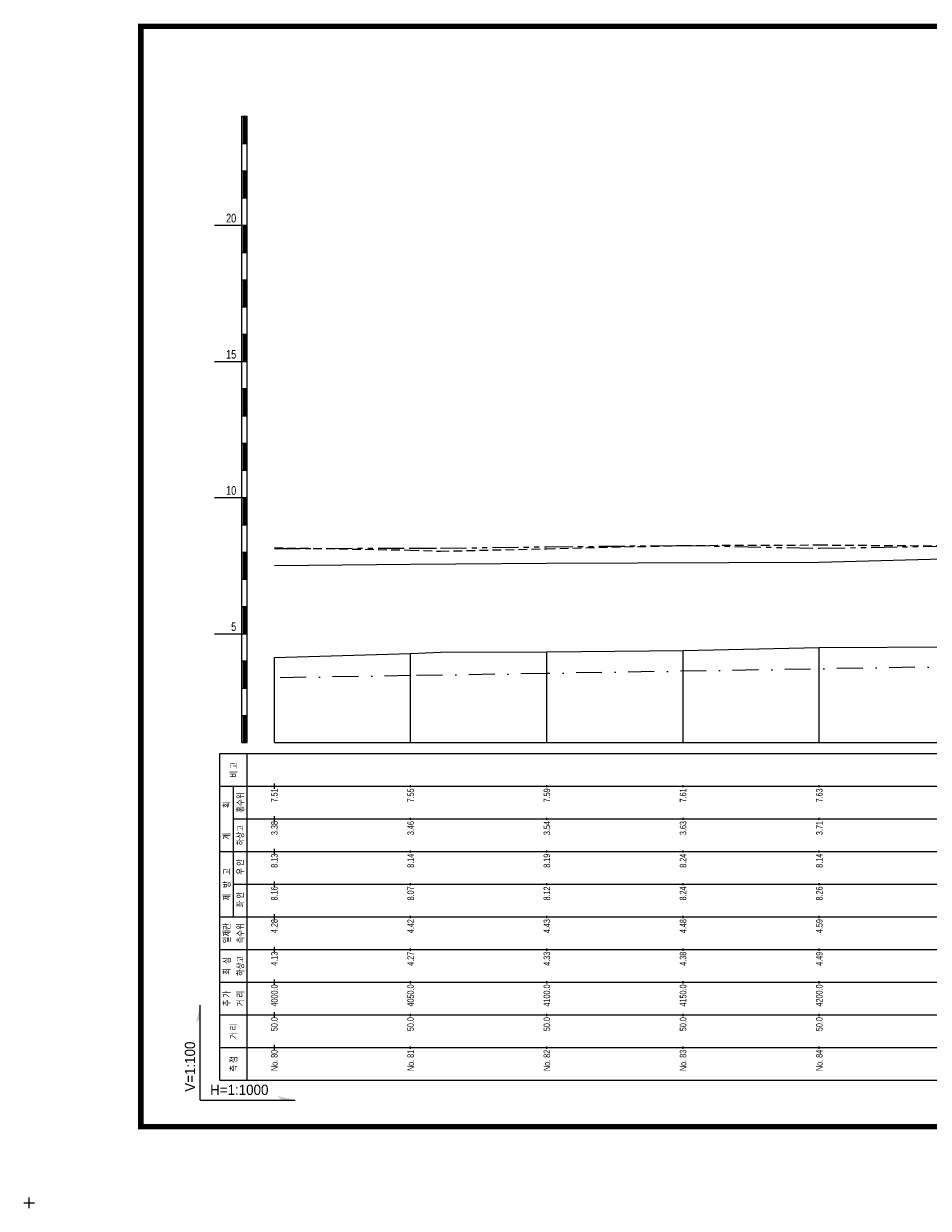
# Model space of a CAD drawing. Header units: metres. Extents: x -2 to 1691, y -14 to 5352.
# Tile 17 of 23: x -2 to 330, y 3826 to 4261. Entities that reach past the tile are written whole.
import ezdxf
from ezdxf.enums import TextEntityAlignment as Align

# ---------------------------------------------------------------- set-up
doc = ezdxf.new("R2010")
doc.units = ezdxf.units.M
doc.header["$LTSCALE"] = 5
for name, pattern in [('CENTER', [50.8, 31.75, -6.35, 6.35, -6.35]), ('DASHDOT2', [12.7, 6.35, -3.175, 0, -3.175]), ('DASHED', [19.05, 12.7, -6.35]), ('PHANTOMX2', [127, 63.5, -12.7, 12.7, -12.7, 12.7, -12.7])]:
    doc.linetypes.add(name, pattern=pattern)
for name, color, linetype in [('BOX', 6, 'CONTINUOUS'), ('DT1', 3, 'CONTINUOUS'), ('FORM', 7, 'CONTINUOUS'), ('LT1', 4, 'CONTINUOUS'), ('ST1', 7, 'CONTINUOUS'), ('계획하상', 6, 'CONTINUOUS'), ('계획홍수위', 6, 'CONTINUOUS'), ('우안제방고', 3, 'CONTINUOUS'), ('좌안제방고', 2, 'CONTINUOUS')]:
    doc.layers.add(name, color=color, linetype=linetype)
doc.styles.get("Standard").update_dxf_attribs({"font": 'Gulim.ttf', "width": 0.8})
doc.styles.add('굴림', font='Gulim.ttf')

msp = doc.modelspace()

# ---------------------------------------------------------------- linework, layer by layer
at = {"layer": 'BOX', "color": 6, "linetype": 'Continuous', "const_width": 2}
msp.add_lwpolyline([(41, 3856), (619, 3856), (619, 4260), (41, 4260)], close=True, dxfattribs=at)
at = {"layer": 'FORM', "color": 7}
for q in [(62.76, 3900.64), (97.64, 3865.76)]:
    msp.add_line((62.76, 3865.76), q, dxfattribs=at)
for points in [[(62.76, 3900.64), (61.26, 3894.14), (62.76, 3895.64)], [(97.64, 3865.76), (91.14, 3867.26), (92.64, 3865.76)]]:
    msp.add_solid(points, dxfattribs=at)
at = {"layer": 'LT1', "linetype": 'Continuous'}
for p, q in [((78, 3997), (78, 4227)), ((78, 4227), (80, 4227)), ((78.5, 4226.8), (78.5, 4217.2)), ((79, 4226.8), (79, 4217.2)), ((79.5, 4226.8), (79.5, 4217.2)), ((80, 3997), (80, 4227)), ((78, 4217), (80, 4217)), ((78, 4207), (80, 4207)), ((78.5, 4206.8), (78.5, 4197.2)), ((79, 4206.8), (79, 4197.2)), ((79.5, 4206.8), (79.5, 4197.2)), ((78, 4197), (80, 4197)), ((68, 4187), (78, 4187)), ((78, 4187), (80, 4187)), ((78.5, 4186.8), (78.5, 4177.2)), ((79, 4186.8), (79, 4177.2)), ((79.5, 4186.8), (79.5, 4177.2)), ((78, 4177), (80, 4177)), ((78, 4167), (80, 4167)), ((78.5, 4166.8), (78.5, 4157.2)), ((79, 4166.8), (79, 4157.2)), ((79.5, 4166.8), (79.5, 4157.2)), ((78, 4157), (80, 4157)), ((78, 4147), (80, 4147)), ((78.5, 4146.8), (78.5, 4137.2)), ((79, 4146.8), (79, 4137.2)), ((79.5, 4146.8), (79.5, 4137.2)), ((68, 4137), (78, 4137)), ((78, 4137), (80, 4137)), ((78, 4127), (80, 4127)), ((78.5, 4126.8), (78.5, 4117.2)), ((79, 4126.8), (79, 4117.2)), ((79.5, 4126.8), (79.5, 4117.2)), ((78, 4117), (80, 4117)), ((78, 4107), (80, 4107)), ((78.5, 4106.8), (78.5, 4097.2)), ((79, 4106.8), (79, 4097.2)), ((79.5, 4106.8), (79.5, 4097.2)), ((78, 4097), (80, 4097)), ((68, 4087), (78, 4087)), ((78, 4087), (80, 4087)), ((78.5, 4086.8), (78.5, 4077.2)), ((79, 4086.8), (79, 4077.2)), ((79.5, 4086.8), (79.5, 4077.2)), ((78, 4077), (80, 4077)), ((78, 4067), (80, 4067)), ((78.5, 4066.8), (78.5, 4057.2)), ((79, 4066.8), (79, 4057.2)), ((79.5, 4066.8), (79.5, 4057.2)), ((78, 4057), (80, 4057)), ((78, 4047), (80, 4047)), ((78.5, 4046.8), (78.5, 4037.2)), ((79, 4046.8), (79, 4037.2)), ((79.5, 4046.8), (79.5, 4037.2)), ((68, 4037), (78, 4037)), ((78, 4037), (80, 4037)), ((90, 3997), (90, 4028.3)), ((140, 3997), (140, 4029.7)), ((190, 3997), (190, 4030.3)), ((240, 3997), (240, 4030.8)), ((290, 3997), (290, 4031.9)), ((78, 4027), (80, 4027)), ((78.5, 4026.8), (78.5, 4017.2)), ((79, 4026.8), (79, 4017.2)), ((79.5, 4026.8), (79.5, 4017.2)), ((78, 4017), (80, 4017)), ((78, 4007), (80, 4007)), ((78.5, 4006.8), (78.5, 3997.2)), ((79, 4006.8), (79, 3997.2)), ((79.5, 4006.8), (79.5, 3997.2)), ((78, 3997), (80, 3997)), ((90, 3997), (590, 3997)), ((90, 3980), (90, 3982)), ((140, 3980.6), (140, 3981.4)), ((190, 3980.6), (190, 3981.4)), ((240, 3980.6), (240, 3981.4)), ((290, 3980.6), (290, 3981.4)), ((90, 3968), (90, 3970)), ((140, 3968.6), (140, 3969.4)), ((190, 3968.6), (190, 3969.4)), ((240, 3968.6), (240, 3969.4)), ((290, 3968.6), (290, 3969.4)), ((90, 3956), (90, 3958)), ((140, 3956.6), (140, 3957.4)), ((190, 3956.6), (190, 3957.4)), ((240, 3956.6), (240, 3957.4)), ((290, 3956.6), (290, 3957.4)), ((90, 3944), (90, 3946)), ((140, 3944.6), (140, 3945.4)), ((190, 3944.6), (190, 3945.4)), ((240, 3944.6), (240, 3945.4)), ((290, 3944.6), (290, 3945.4)), ((90, 3932), (90, 3934)), ((140, 3932.6), (140, 3933.4)), ((190, 3932.6), (190, 3933.4)), ((240, 3932.6), (240, 3933.4)), ((290, 3932.6), (290, 3933.4)), ((90, 3920), (90, 3922)), ((140, 3920.6), (140, 3921.4)), ((190, 3920.6), (190, 3921.4)), ((240, 3920.6), (240, 3921.4)), ((290, 3920.6), (290, 3921.4)), ((90, 3908), (90, 3910)), ((140, 3908.6), (140, 3909.4)), ((190, 3908.6), (190, 3909.4)), ((240, 3908.6), (240, 3909.4)), ((290, 3908.6), (290, 3909.4)), ((90, 3896), (90, 3898)), ((140, 3896.6), (140, 3897.4)), ((190, 3896.6), (190, 3897.4)), ((240, 3896.6), (240, 3897.4)), ((290, 3896.6), (290, 3897.4)), ((90, 3884), (90, 3886)), ((140, 3884.6), (140, 3885.4)), ((190, 3884.6), (190, 3885.4)), ((240, 3884.6), (240, 3885.4)), ((290, 3884.6), (290, 3885.4))]:
    msp.add_line(p, q, dxfattribs=at)
msp.add_lwpolyline([(90, 4028.3), (140, 4029.7), (151, 4030.2), (190, 4030.3), (240, 4030.8), (290, 4031.9), (290, 4031.9), (340, 4032.2), (390, 4033.5), (440, 4034.6), (450, 4034.6), (490, 4034.2), (540, 4036), (540, 4036), (540, 4036), (590, 4040.1)], dxfattribs=at)
at = {"layer": 'ST1', "linetype": 'Continuous'}
for p, q in [((70, 3873), (70, 3993)), ((70, 3993), (600, 3993)), ((80, 3873), (80, 3993)), ((70, 3981), (600, 3981)), ((75, 3957), (75, 3981)), ((75, 3969), (600, 3969)), ((70, 3957), (600, 3957)), ((75, 3933), (75, 3957)), ((75, 3945), (600, 3945)), ((70, 3933), (600, 3933)), ((70, 3921), (600, 3921)), ((70, 3909), (600, 3909)), ((70, 3897), (600, 3897)), ((70, 3885), (600, 3885)), ((70, 3873), (600, 3873)), ((-2, 3828), (2, 3828)), ((0, 3826), (0, 3830))]:
    msp.add_line(p, q, dxfattribs=at)
at = {"layer": '계획하상', "linetype": 'DASHDOT2', "ltscale": 0.3}
msp.add_lwpolyline([(590, 4030.96), (540, 4029.5), (490, 4028.1), (450, 4026.6), (440, 4026.6), (190, 4022.4), (140, 4021.62), (90, 4020.79)], dxfattribs=at)
at = {"layer": '계획홍수위', "linetype": 'CENTER'}
msp.add_lwpolyline([(90, 4062.1), (140, 4062.5), (190, 4062.9), (290, 4063.3), (340, 4064.6), (390, 4065.7), (440, 4066.6), (450, 4066.9), (490, 4067), (540, 4067.4), (590, 4067.9)], dxfattribs=at)
at = {"layer": '우안제방고', "linetype": 'PHANTOMX2', "ltscale": 0.03}
msp.add_lwpolyline([(90, 4068.3), (140, 4068.4), (151, 4068.4), (190, 4068.9), (240, 4069.4), (290, 4068.4), (290, 4068.4), (340, 4069.2), (390, 4072), (440, 4077.2), (450, 4077.2), (490, 4074.2), (540, 4071.7), (540, 4071.7), (540, 4071.7), (590, 4073.2)], dxfattribs=at)
at = {"layer": '좌안제방고', "linetype": 'DASHED', "ltscale": 0.05}
msp.add_lwpolyline([(90, 4068.6), (140, 4067.7), (151, 4067.3), (190, 4068.2), (240, 4069.4), (290, 4069.6), (290, 4069.6), (340, 4069.2), (390, 4070), (440, 4077.8), (450, 4077.8), (490, 4074.2), (540, 4070.2), (540, 4070.2), (540, 4070.2), (590, 4067.2)], dxfattribs=at)

# ---------------------------------------------------------------- texts
at = {"layer": 'DT1', "linetype": 'Continuous', "width": 0.8}
for s, p in [('20', (76, 4188)), ('15', (76, 4138)), ('10', (76, 4088)), ('5', (76, 4038))]:
    msp.add_text(s, height=3.2, dxfattribs=at).set_placement(p, align=Align.RIGHT)
for s, p in [('비 고', (75.06, 3987)), ('홍수위', (77.5, 3975)), ('  획', (72.5, 3973.5)), ('   계', (72.5, 3961.5)), ('하상고', (77.5, 3963)), ('제   방   고', (72.5, 3944.91)), (' 우 안', (77.5, 3951)), (' 좌 안', (77.5, 3939)), ('일제관', (72.5, 3927)), ('측수위', (77.5, 3927)), ('최  심', (72.5, 3915)), ('하상고', (77.5, 3915)), ('추 가', (72.5, 3903)), ('거 리', (77.5, 3903)), ('거 리', (75, 3891)), ('측 점', (75, 3879))]:
    msp.add_text(s, height=2.4, rotation=90, dxfattribs=at).set_placement(p, align=Align.MIDDLE_CENTER)
at = {"layer": 'DT1', "linetype": 'PHANTOMX2', "width": 0.8}
for s, p in [('7.51', (90, 3980.2)), ('7.55', (140, 3980.2)), ('7.59', (190, 3980.2)), ('7.61', (240, 3980.2)), ('7.63', (290, 3980.2)), ('  8.13', (90, 3956.2)), ('  8.14', (140, 3956.2)), ('  8.19', (190, 3956.2)), ('  8.24', (240, 3956.2)), ('  8.14', (290, 3956.2))]:
    msp.add_text(s, height=2.4, rotation=90, dxfattribs=at).set_placement(p, align=Align.MIDDLE_RIGHT)
at = {"layer": 'DT1', "color": 2, "linetype": 'PHANTOMX2', "width": 0.8}
for s, p in [('3.38', (90, 3968.2)), ('3.46', (140, 3968.2)), ('3.54', (190, 3968.2)), ('3.63', (240, 3968.2)), ('3.71', (290, 3968.2))]:
    msp.add_text(s, height=2.4, rotation=90, dxfattribs=at).set_placement(p, align=Align.MIDDLE_RIGHT)
at = {"layer": 'DT1', "linetype": 'CENTER', "width": 0.8}
for s, p in [('  8.16', (90, 3944.2)), ('  8.07', (140, 3944.2)), ('  8.12', (190, 3944.2)), ('  8.24', (240, 3944.2)), ('  8.26', (290, 3944.2))]:
    msp.add_text(s, height=2.4, rotation=90, dxfattribs=at).set_placement(p, align=Align.MIDDLE_RIGHT)
at = {"layer": 'DT1', "linetype": 'DASHED', "width": 0.8}
for s, p in [('  4.28', (90, 3932.2)), ('  4.42', (140, 3932.2)), ('  4.43', (190, 3932.2)), ('  4.48', (240, 3932.2)), ('  4.59', (290, 3932.2))]:
    msp.add_text(s, height=2.4, rotation=90, dxfattribs=at).set_placement(p, align=Align.MIDDLE_RIGHT)
at = {"layer": 'DT1', "linetype": 'Continuous', "width": 0.8}
for s, p in [('  4.13', (90, 3920.2)), ('  4.27', (140, 3920.2)), ('  4.33', (190, 3920.2)), ('  4.38', (240, 3920.2)), ('  4.49', (290, 3920.2)), ('  4000.0', (90, 3908.2)), ('  4050.0', (140, 3908.2)), ('  4100.0', (190, 3908.2)), ('  4150.0', (240, 3908.2)), ('  4200.0', (290, 3908.2)), ('  50.0', (90, 3896.2)), ('  50.0', (140, 3896.2)), ('50.0', (190, 3896.2)), ('  50.0', (240, 3896.2)), ('  50.0', (290, 3896.2)), ('No. 80', (90, 3884.2)), ('No. 81', (140, 3884.2)), ('No. 82', (190, 3884.2)), ('No. 83', (240, 3884.2)), ('No. 84', (290, 3884.2))]:
    msp.add_text(s, height=2.4, rotation=90, dxfattribs=at).set_placement(p, align=Align.MIDDLE_RIGHT)
at = {"layer": 'FORM', "color": 7, "style": '굴림'}
msp.add_text('V=1:100', height=3.75, rotation=90, dxfattribs=at).set_placement((60.89, 3868.81))
msp.add_text('H=1:1000', height=3.75, dxfattribs=at).set_placement((66.41, 3867.64))

doc.saveas('drawing.dxf')
